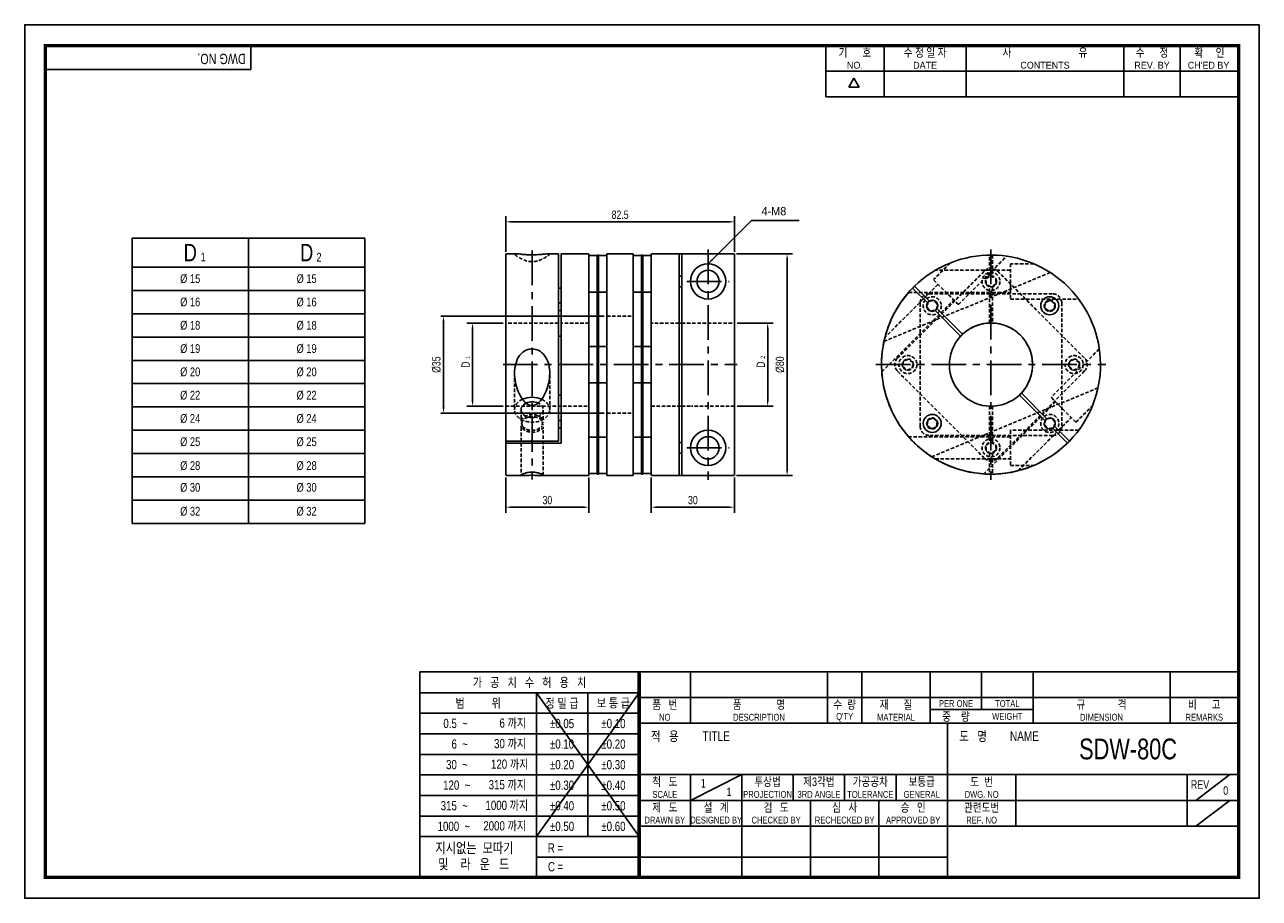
# Model space of a CAD drawing. Header units: millimetres. Extents: x 0 to 446, y 0 to 315.
import ezdxf
from ezdxf.enums import TextEntityAlignment as Align

# ---------------------------------------------------------------- set-up
doc = ezdxf.new("R2010")
doc.units = ezdxf.units.MM
doc.header["$LTSCALE"] = 10
for name, pattern in [('CENTER', [2, 1.25, -0.25, 0.25, -0.25]), ('CENTER2', [1.125, 0.75, -0.125, 0.125, -0.125]), ('DASHED', [0.75, 0.5, -0.25]), ('HIDDEN', [0.375, 0.25, -0.125]), ('HIDDEN2', [0.1875, 0.125, -0.0625]), ('PHANTOM2', [1.25, 0.625, -0.125, 0.125, -0.125, 0.125, -0.125])]:
    doc.linetypes.add(name, pattern=pattern)
doc.layers.get('0').update_dxf_attribs({"linetype": 'CONTINUOUS'})
doc.layers.get('Defpoints').update_dxf_attribs({"linetype": 'CONTINUOUS'})
for name, color, linetype in [('BM', 2, 'CONTINUOUS'), ('C', 1, 'CENTER2'), ('CL', 1, 'CENTER'), ('CT', 1, 'CENTER'), ('D', 7, 'CONTINUOUS'), ('DIM', 7, 'CONTINUOUS'), ('H', 3, 'HIDDEN'), ('HD', 4, 'DASHED'), ('P', 4, 'PHANTOM2')]:
    doc.layers.add(name, color=color, linetype=linetype)
doc.styles.get("Standard").update_dxf_attribs({"font": 'Gulim.ttf', "width": 0.8, "height": 3})
doc.dimstyles.new('LIM', dxfattribs={"dimtxt": 2, "dimasz": 2, "dimexe": 2, "dimexo": 1, "dimgap": 1, "dimtad": 1, "dimdec": 3, "dimzin": 9, "dimdsep": 46, "dimtxsty": 'Standard', "dimcen": 3, "dimclrd": 1, "dimclre": 1, "dimadec": 0, "dimazin": 0, "dimtfac": 1, "dimtdec": 3, "dimtmove": 0, "dimatfit": 3, "dimfxl": 0, "dimtolj": 1, "dimtzin": 0, "dimarcsym": 0})
doc.dimstyles.get("Standard").update_dxf_attribs({"dimtxt": 0.18, "dimasz": 0.18, "dimexe": 0.18, "dimexo": 0.0625, "dimgap": 0.09, "dimtad": 0, "dimtih": 1, "dimtoh": 1, "dimdec": 4, "dimzin": 0, "dimdsep": 46, "dimtxsty": 'Standard', "dimcen": 0.09, "dimadec": 0, "dimazin": 0, "dimtfac": 1, "dimtdec": 4, "dimtofl": 0, "dimtmove": 0, "dimatfit": 3, "dimfxl": 0, "dimtolj": 1, "dimtzin": 0, "dimarcsym": 0})

# ---------------------------------------------------------------- blocks, each defined once
blk = doc.blocks.new('*D7')
at = {"layer": 'Defpoints', "color": 0}
for p in [(256.1, 243.93), (173.6, 232.13), (256.1, 232.13)]:
    blk.add_point(p, dxfattribs=at)
at = {"layer": 'DIM', "color": 1, "lineweight": -2}
for p, q in [((173.6, 233.13), (173.6, 245.93)), ((256.1, 233.13), (256.1, 245.93)), ((175.6, 243.93), (254.1, 243.93))]:
    blk.add_line(p, q, dxfattribs=at)
at = {"layer": 'DIM', "color": 1}
for points in [[(175.6, 244.26), (175.6, 243.6), (173.6, 243.93)], [(254.1, 244.26), (254.1, 243.6), (256.1, 243.93)]]:
    blk.add_solid(points, dxfattribs=at)
at = {"layer": 'DIM', "color": 0, "insert": (214.85, 246.47), "char_height": 3, "attachment_point": 5}
blk.add_mtext('\\A1;82.5', dxfattribs=at)
blk = doc.blocks.new('*D8')
at = {"layer": 'Defpoints', "color": 0}
for p in [(173.6, 152.73), (203.6, 152.73), (203.6, 141.02)]:
    blk.add_point(p, dxfattribs=at)
at = {"layer": 'DIM', "color": 1, "lineweight": -2}
for p, q in [((173.6, 151.73), (173.6, 139.02)), ((203.6, 151.73), (203.6, 139.02)), ((175.6, 141.02), (201.6, 141.02))]:
    blk.add_line(p, q, dxfattribs=at)
at = {"layer": 'DIM', "color": 1}
for points in [[(175.6, 141.35), (175.6, 140.69), (173.6, 141.02)], [(201.6, 141.35), (201.6, 140.69), (203.6, 141.02)]]:
    blk.add_solid(points, dxfattribs=at)
at = {"layer": 'DIM', "color": 0, "insert": (188.6, 143.56), "char_height": 3, "attachment_point": 5}
blk.add_mtext('\\A1;30', dxfattribs=at)
blk = doc.blocks.new('*D9')
at = {"layer": 'Defpoints', "color": 0}
for p in [(173.6, 207.43), (161.6, 177.43), (173.6, 177.43)]:
    blk.add_point(p, dxfattribs=at)
at = {"layer": 'DIM', "color": 1, "lineweight": -2}
for p, q in [((172.6, 207.43), (159.6, 207.43)), ((161.6, 205.43), (161.6, 179.43)), ((172.6, 177.43), (159.6, 177.43))]:
    blk.add_line(p, q, dxfattribs=at)
at = {"layer": 'DIM', "color": 1}
for points in [[(161.27, 205.43), (161.94, 205.43), (161.6, 207.43)], [(161.27, 179.43), (161.94, 179.43), (161.6, 177.43)]]:
    blk.add_solid(points, dxfattribs=at)
at = {"layer": 'DIM', "color": 0, "insert": (159.1, 192.43), "char_height": 3, "attachment_point": 5, "rotation": 90}
blk.add_mtext('\\A1;D', dxfattribs=at)
blk = doc.blocks.new('*D10')
at = {"layer": 'Defpoints', "color": 0}
for p in [(255.8, 232.43), (255.8, 152.44), (275.1, 152.44)]:
    blk.add_point(p, dxfattribs=at)
at = {"layer": 'DIM', "color": 1, "lineweight": -2}
for p, q in [((256.8, 232.43), (277.1, 232.43)), ((275.1, 230.43), (275.1, 154.44)), ((256.8, 152.44), (277.1, 152.44))]:
    blk.add_line(p, q, dxfattribs=at)
at = {"layer": 'DIM', "color": 1}
for points in [[(274.77, 230.43), (275.44, 230.43), (275.1, 232.43)], [(274.77, 154.44), (275.44, 154.44), (275.1, 152.44)]]:
    blk.add_solid(points, dxfattribs=at)
at = {"layer": 'DIM', "color": 0, "insert": (272.56, 192.43), "char_height": 3, "attachment_point": 5, "rotation": 90}
blk.add_mtext('\\A1;%%C80', dxfattribs=at)
blk = doc.blocks.new('*D11')
at = {"layer": 'Defpoints', "color": 0}
for p in [(256.1, 207.42), (256.1, 177.44), (268.1, 177.44)]:
    blk.add_point(p, dxfattribs=at)
at = {"layer": 'DIM', "color": 1, "lineweight": -2}
for p, q in [((257.1, 207.42), (270.1, 207.42)), ((268.1, 205.42), (268.1, 179.44)), ((257.1, 177.44), (270.1, 177.44))]:
    blk.add_line(p, q, dxfattribs=at)
at = {"layer": 'DIM', "color": 1}
for points in [[(267.77, 205.42), (268.44, 205.42), (268.1, 207.42)], [(267.77, 179.44), (268.44, 179.44), (268.1, 177.44)]]:
    blk.add_solid(points, dxfattribs=at)
at = {"layer": 'DIM', "color": 0, "insert": (265.6, 192.43), "char_height": 3, "attachment_point": 5, "rotation": 90}
blk.add_mtext('\\A1;D', dxfattribs=at)
blk = doc.blocks.new('*D12')
at = {"layer": 'Defpoints', "color": 0}
for p in [(226.1, 152.73), (256.1, 152.74), (256.1, 141.02)]:
    blk.add_point(p, dxfattribs=at)
at = {"layer": 'DIM', "color": 1, "lineweight": -2}
for p, q in [((226.1, 151.73), (226.1, 139.02)), ((256.1, 151.74), (256.1, 139.02)), ((228.1, 141.02), (254.1, 141.02))]:
    blk.add_line(p, q, dxfattribs=at)
at = {"layer": 'DIM', "color": 1}
for points in [[(228.1, 141.35), (228.1, 140.69), (226.1, 141.02)], [(254.1, 141.35), (254.1, 140.69), (256.1, 141.02)]]:
    blk.add_solid(points, dxfattribs=at)
at = {"layer": 'DIM', "color": 0, "insert": (241.1, 143.56), "char_height": 3, "attachment_point": 5}
blk.add_mtext('\\A1;30', dxfattribs=at)
blk = doc.blocks.new('*D18')
at = {"layer": 'Defpoints', "color": 0}
for p in [(210.1, 209.93), (151.13, 174.93), (210.1, 174.93)]:
    blk.add_point(p, dxfattribs=at)
at = {"layer": 'DIM', "color": 1, "lineweight": -2}
for p, q in [((209.1, 209.93), (150.13, 209.93)), ((151.13, 207.63), (151.13, 177.23)), ((209.1, 174.93), (150.13, 174.93))]:
    blk.add_line(p, q, dxfattribs=at)
at = {"layer": 'DIM', "color": 1}
for points in [[(150.74, 207.63), (151.51, 207.63), (151.13, 209.93)], [(150.74, 177.23), (151.51, 177.23), (151.13, 174.93)]]:
    blk.add_solid(points, dxfattribs=at)
at = {"layer": 'DIM', "insert": (148.59, 192.43), "char_height": 3, "attachment_point": 5, "rotation": 90}
blk.add_mtext('\\A1;%%c35', dxfattribs=at)

msp = doc.modelspace()

# ---------------------------------------------------------------- linework, layer by layer
for p, q in [((81.65557, 298.84852), (81.65557, 307.5)), ((289.07089, 288.96111), (289.07089, 307.5)), ((310.08163, 288.96111), (310.08163, 307.5)), ((339.74386, 288.96111), (339.74386, 307.5)), ((396.59647, 288.96111), (396.59647, 307.5)), ((416.98925, 288.96111), (416.98925, 307.5)), ((81.65557, 298.84852), (7.5, 298.84852)), ((289.07089, 298.23055), (437.38204, 298.23055)), ((297.3847, 292.46472), (299.23859, 295.67575)), ((301.09248, 292.46472), (299.23859, 295.67575)), ((301.09248, 292.46472), (297.3847, 292.46472)), ((289.07089, 288.96111), (437.38204, 288.96111)), ((38.7341, 238.06855), (122.7341, 238.06855)), ((38.7341, 238.06855), (38.7341, 135.16855)), ((122.7341, 238.06855), (122.7341, 135.16855)), ((38.7341, 135.16855), (122.7341, 135.16855)), ((142.61363, 81.65557), (142.61363, 7.5)), ((221.71291, 81.65557), (142.61363, 81.65557)), ((438, 81.65557), (221.71291, 81.65557)), ((221.71291, 81.65557), (221.71291, 7.5)), ((240.2518, 81.65557), (240.2518, 63.11668)), ((289.68885, 81.65557), (289.68885, 63.11668)), ((302.04811, 81.65557), (302.04811, 63.11668)), ((326.76664, 81.65557), (326.76664, 63.11668)), ((345.30553, 81.65557), (345.30553, 68.06039)), ((363.84443, 81.65557), (363.84443, 63.11668)), ((413.28148, 81.65557), (413.28148, 63.11668)), ((221.71291, 74.14422), (142.61363, 74.14422)), ((221.71291, 74.14422), (184.63512, 22.23532)), ((184.63512, 74.14422), (221.71291, 22.23532)), ((184.63512, 74.14422), (184.63512, 7.5)), ((203.17401, 74.14422), (203.17401, 22.23532)), ((221.71291, 72.38613), (438, 72.38613)), ((326.76664, 68.06039), (363.84443, 68.06039)), ((221.71291, 66.72866), (142.61363, 66.72866)), ((221.71291, 63.11668), (438, 63.11668)), ((332.94627, 7.5), (332.94627, 63.11668)), ((221.71291, 59.3131), (142.61363, 59.3131)), ((221.71291, 51.89755), (142.61363, 51.89755)), ((221.71291, 44.57779), (438, 44.57779)), ((240.2518, 35.30834), (258.79069, 44.57779)), ((240.2518, 44.57779), (240.2518, 26.03889)), ((258.79069, 44.57779), (258.79069, 7.5)), ((277.32959, 44.57779), (277.32959, 35.30834)), ((295.86848, 44.57779), (295.86848, 35.30834)), ((314.40738, 44.57779), (314.40738, 35.30834)), ((357.66479, 44.57779), (357.66479, 26.03889)), ((419.46111, 44.57779), (419.46111, 26.03889)), ((422.55092, 35.30834), (434.91018, 44.57779)), ((221.71291, 44.48199), (142.61363, 44.48199)), ((221.71291, 37.06643), (142.61363, 37.06643)), ((221.71291, 35.30834), (332.94627, 35.30834)), ((283.50922, 35.30834), (283.50922, 7.5)), ((308.22774, 35.30834), (308.22774, 7.5)), ((332.94627, 35.30834), (438, 35.30834)), ((422.55092, 26.03889), (434.91018, 35.30834)), ((221.71291, 29.65088), (142.61363, 29.65088)), ((221.71291, 26.03889), (438, 26.03889)), ((221.71291, 22.23532), (142.61363, 22.23532)), ((221.71291, 14.81976), (184.63512, 14.81976)), ((221.71291, 14.81976), (332.94627, 14.81976))]:
    msp.add_line(p, q)
at = {"color": 4}
for p, q in [((80.7341, 238.06855), (80.7341, 135.16855)), ((38.7341, 227.56855), (122.7341, 227.56855))]:
    msp.add_line(p, q, dxfattribs=at)
at = {"color": 1}
for p, q in [((38.7341, 219.16855), (122.7341, 219.16855)), ((38.7341, 210.76855), (122.7341, 210.76855)), ((38.7341, 202.36855), (122.7341, 202.36855)), ((38.7341, 193.96855), (122.7341, 193.96855)), ((38.7341, 185.56855), (122.7341, 185.56855)), ((38.7341, 177.16855), (122.7341, 177.16855)), ((38.7341, 168.76855), (122.7341, 168.76855)), ((38.7341, 160.36855), (122.7341, 160.36855)), ((38.7341, 151.96855), (122.7341, 151.96855)), ((38.7341, 143.56855), (122.7341, 143.56855))]:
    msp.add_line(p, q, dxfattribs=at)
msp.add_lwpolyline([(445.5, 315), (0, 315), (0, 0), (445.5, 0)], close=True)
msp.add_lwpolyline([(438, 307.5, 1.2, 1.2, 0), (7.5, 307.5, 1.2, 1.2, 0), (7.5, 7.5, 1.2, 1.2, 0), (438, 7.5, 1.2, 1.2, 0)], format="xyseb", close=True)
at = {"const_width": 1.23593}
msp.add_lwpolyline([(221.71291, 7.5), (221.71291, 81.65557)], dxfattribs=at)
at = {"layer": 'BM', "linetype": 'Continuous'}
for p, q in [((177.11521, 232.43307), (173.90173, 232.43307)), ((192.60173, 232.43307), (189.09251, 232.43307)), ((192.60173, 164.85814), (192.60173, 232.43307)), ((193.60173, 164.15103), (193.60173, 232.43307)), ((203.30173, 232.43307), (193.60173, 232.43307)), ((236.10173, 232.43307), (226.40173, 232.43307)), ((236.10173, 232.4299), (236.10173, 152.43623)), ((236.10173, 232.4299), (237.10173, 232.4299)), ((237.10173, 232.4299), (237.10173, 152.43623)), ((237.10173, 232.4299), (255.80173, 232.4299)), ((173.60173, 165.07029), (173.60173, 231.63307)), ((203.60173, 231.63307), (203.60173, 153.23307)), ((226.10173, 153.23307), (226.10173, 231.63307)), ((256.10173, 231.62988), (256.10173, 153.23626)), ((237.10173, 224.36956), (236.10173, 224.36956)), ((192.60173, 220.00799), (193.60173, 220.00799)), ((236.10173, 220.49658), (237.10173, 220.49658)), ((320.39529, 220.00799), (320.60744, 219.79585)), ((320.60744, 219.79585), (325.74126, 214.66202)), ((321.31454, 220.50295), (321.10239, 220.7151)), ((326.44836, 215.36913), (321.31454, 220.50295)), ((192.60173, 214.66202), (193.60173, 214.66202)), ((324.99186, 216.82564), (324.28475, 216.11853)), ((368.04276, 212.8809), (368.30382, 214.86379)), ((368.30382, 214.86379), (370.15158, 215.62916)), ((370.15158, 215.62916), (371.73828, 214.41164)), ((371.73828, 214.41164), (371.47723, 212.42875)), ((193.60173, 211.92341), (192.60173, 211.92341)), ((328.47987, 211.92341), (337.72306, 202.68022)), ((338.43017, 203.38733), (329.18698, 212.63052)), ((329.39118, 211.0121), (330.09829, 211.7192)), ((369.62947, 211.66338), (368.04276, 212.8809)), ((371.47723, 212.42875), (369.62947, 211.66338)), ((236.10173, 207.42473), (237.10173, 207.42473)), ((193.60173, 202.68022), (192.60173, 202.68022)), ((193.60173, 181.47881), (192.60173, 181.47881)), ((358.92447, 181.47881), (368.16766, 172.23562)), ((368.87477, 172.94272), (359.63158, 182.18591)), ((236.10173, 177.4414), (237.10173, 177.4414)), ((193.60173, 172.23562), (192.60173, 172.23562)), ((192.60173, 169.49701), (193.60173, 169.49701)), ((325.61636, 170.4545), (325.87741, 172.43739)), ((327.20306, 169.23698), (325.61636, 170.4545)), ((325.87741, 172.43739), (327.72517, 173.20275)), ((329.05082, 170.00234), (327.20306, 169.23698)), ((327.72517, 173.20275), (329.31188, 171.98523)), ((329.31188, 171.98523), (329.05082, 170.00234)), ((370.90628, 169.49701), (376.0401, 164.36318)), ((376.7472, 165.07029), (371.61338, 170.20411)), ((173.60173, 165.07029), (173.60173, 164.36318)), ((192.60173, 164.85814), (173.90173, 164.85814)), ((376.95935, 164.85814), (376.7472, 165.07029)), ((173.60173, 164.36318), (173.60173, 153.23307)), ((193.60173, 164.15103), (173.90173, 164.15103)), ((236.10173, 164.36956), (237.10173, 164.36956)), ((237.10173, 160.49658), (236.10173, 160.49658)), ((376.0401, 164.36318), (376.25225, 164.15103)), ((173.90173, 152.43307), (179.69391, 152.43307)), ((186.50223, 152.43307), (203.30173, 152.43307)), ((226.40173, 152.43307), (236.10173, 152.43307)), ((237.10173, 152.43623), (236.10173, 152.43623)), ((237.10173, 152.43307), (248.10173, 152.43307)), ((248.10077, 152.43623), (255.80173, 152.43623))]:
    msp.add_line(p, q, dxfattribs=at)
for centre, radius in [((246.60173, 222.43307), 6.35), ((246.60173, 222.43307), 4), ((327.46412, 213.64627), 2), ((369.89052, 213.64627), 3.25), ((327.46412, 171.21986), 3.25), ((246.60173, 162.43307), 6.35), ((246.60173, 162.43307), 4)]:
    msp.add_circle(centre, radius, dxfattribs=at)
at = {"layer": 'BM', "linetype": 'HIDDEN2'}
msp.add_circle((369.89052, 213.64627), 2, dxfattribs=at)
at = {"layer": 'BM', "linetype": 'Continuous'}
for centre, radius, start, end in [((173.90173, 232.13307), 0.3, 90, 180), ((203.30173, 232.13307), 0.3, 0, 90), ((226.40173, 232.13307), 0.3, 90, 180), ((255.80172, 232.12989), 0.30001, 359.9976737, 89.9977006), ((348.67732, 192.43307), 39.5, 315.7252824, 134.2747176), ((348.67732, 192.43307), 39.5, 135.7252824, 314.2747176), ((348.67732, 192.43307), 39.5, 135.7252824, 167.7762509), ((348.67732, 192.43307), 39.5, 134.2747176, 135.7252824), ((327.46412, 213.64627), 2, 149.4775122, 300.5224878), ((327.46412, 213.64627), 2, 329.4775122, 120.5224878), ((348.67732, 192.43307), 15, 316.9102132, 133.0897868), ((348.67732, 192.43307), 15, 136.9102132, 313.0897868), ((348.67732, 192.43307), 15, 133.0897868, 136.9102132), ((348.67732, 192.43307), 15, 313.0897868, 316.9102132), ((369.89052, 171.21986), 2, 149.4775122, 300.5224878), ((369.89052, 171.21986), 2, 120.5224878, 149.4775122), ((369.89052, 171.21986), 2, 329.4775122, 120.5224878), ((369.89052, 171.21986), 2, 300.5224878, 329.4775122), ((348.67732, 192.43307), 39.5, 314.2747176, 315.7252824), ((348.67732, 192.43307), 39.5, 237.2237491, 314.2747176), ((226.40173, 152.73307), 0.3, 180, 270), ((255.80172, 152.73625), 0.30001, 270.0023018, 0.002324)]:
    msp.add_arc(centre, radius, start, end, dxfattribs=at)
at = {"layer": 'BM', "linetype": 'HIDDEN2'}
for centre, radius, start, end in [((246.60173, 222.43307), 4, 151.0449756, 164.2435741), ((246.60173, 222.43307), 4, 179.9999423, 188.0314708), ((246.60173, 222.43307), 4, 202.8400766, 208.9550244), ((327.46412, 213.64627), 2, 120.5224878, 140.2694272), ((348.67732, 192.43307), 15, 0, 136.9102132), ((348.67732, 192.43307), 39.5, 167.7762509, 237.2237491), ((348.67732, 192.43307), 15, 313.0897868, 0)]:
    msp.add_arc(centre, radius, start, end, dxfattribs=at)
at = {"layer": 'BM', "linetype": 'Continuous'}
for major_axis, start_param, end_param in [((6.35, 0), 0.998048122, 2.142127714), ((-4, 0), 4.142543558, 5.278761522)]:
    msp.add_ellipse((183.10173, 176.16961), major_axis=major_axis, ratio=0.707106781, start_param=start_param, end_param=end_param, dxfattribs=at)
at = {"layer": 'BM', "color": 4, "linetype": 'HIDDEN2'}
msp.add_open_spline([(176.75173, 232.30146), (176.75173, 232.38132), (176.85538, 232.419), (177.09923, 232.41892)], degree=3, dxfattribs=at)
at = {"layer": 'BM', "linetype": 'Continuous'}
for points, knots in [([(177.0994, 232.43307), (177.28704, 232.433), (177.50969, 232.41503), (178.09447, 232.35682), (178.46488, 232.31407), (179.3652, 232.2186), (179.89131, 232.16706), (180.93219, 232.09103), (181.42493, 232.06344), (182.46284, 232.0309), (183.00395, 232.02504), (184.31623, 232.03939), (185.07063, 232.07652), (186.28674, 232.16572), (186.77757, 232.2127), (187.62142, 232.30113), (187.97531, 232.34154), (188.62227, 232.40946), (188.88752, 232.43307), (189.10489, 232.4328)], [0.0581729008, 0.0581729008, 0.0581729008, 0.0581729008, 0.0951219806, 0.0951219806, 0.1339754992, 0.1339754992, 0.1728290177, 0.1728290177, 0.2032175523, 0.2032175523, 0.2336060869, 0.2336060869, 0.2780915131, 0.2780915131, 0.3138313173, 0.3138313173, 0.3495711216, 0.3495711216, 0.3922493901, 0.3922493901, 0.3922493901, 0.3922493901]), ([(176.75173, 189.38921), (176.75173, 188.2805), (176.87173, 187.19716), (177.29632, 185.07135), (177.60574, 184.01941), (178.39339, 182.02739), (178.86686, 181.0799), (179.76828, 179.76061), (180.1052, 179.33456), (180.86272, 178.57354), (181.29244, 178.22735), (182.27657, 177.74113), (182.84217, 177.61449), (183.95477, 177.73774), (184.47215, 177.97231), (185.8191, 178.89676), (186.48702, 179.76913), (187.60725, 181.59404), (188.05154, 182.56578), (188.77769, 184.60276), (189.0531, 185.66483), (189.58202, 188.88608), (189.56845, 191.17369), (188.50534, 194.3389), (187.97054, 195.33612), (186.48795, 196.97443), (185.53515, 197.60791), (183.37626, 198.19253), (182.21422, 198.12088), (180.14476, 197.30177), (179.25026, 196.56561), (177.91296, 194.79492), (177.45409, 193.7636), (176.8747, 191.6171), (176.75173, 190.49791), (176.75173, 189.38921)], [0, 0, 0, 0, 0.0625, 0.0625, 0.125, 0.125, 0.1875, 0.1875, 0.21875, 0.21875, 0.25, 0.25, 0.28125, 0.28125, 0.3125, 0.3125, 0.375, 0.375, 0.4375, 0.4375, 0.5, 0.5, 0.625, 0.625, 0.6875, 0.6875, 0.75, 0.75, 0.8125, 0.8125, 0.875, 0.875, 0.9375, 0.9375, 1, 1, 1, 1]), ([(173.90173, 164.85814), (173.82249, 164.85814), (173.74501, 164.88112), (173.63433, 164.95934), (173.60173, 165.01426), (173.60173, 165.07029)], [0, 0, 0, 0, 0.5, 0.5, 1, 1, 1, 1]), ([(173.60173, 164.36318), (173.60173, 164.30716), (173.63421, 164.25237), (173.74482, 164.17409), (173.82249, 164.15103), (173.90173, 164.15103)], [0, 0, 0, 0, 0.5, 0.5, 1, 1, 1, 1]), ([(179.10173, 152.55052), (179.10173, 152.49784), (179.17367, 152.46385), (179.49692, 152.42943), (179.75232, 152.42983), (180.49256, 152.45414), (180.98746, 152.47823), (182.18368, 152.51555), (182.88749, 152.52609), (184.24373, 152.5122), (184.87008, 152.48958), (185.87256, 152.44935), (186.24826, 152.43336), (186.78577, 152.43278), (186.9518, 152.44791), (187.1187, 152.51429), (187.12173, 152.56478), (186.928, 152.76919), (186.54753, 152.97698), (185.5249, 153.32522), (185.10497, 153.44856), (184.2822, 153.59398), (183.97609, 153.63442), (183.31303, 153.67834), (182.96103, 153.67989), (181.96478, 153.62239), (181.40185, 153.51026), (180.52592, 153.28283), (180.18508, 153.16162), (179.37885, 152.83389), (179.10173, 152.65589), (179.10173, 152.55052)], [0, 0, 0, 0, 0.0625, 0.0625, 0.125, 0.125, 0.1875, 0.1875, 0.25, 0.25, 0.3125, 0.3125, 0.375, 0.375, 0.4375, 0.4375, 0.5, 0.5, 0.625, 0.625, 0.6875, 0.6875, 0.71875, 0.71875, 0.75, 0.75, 0.8125, 0.8125, 0.875, 0.875, 1, 1, 1, 1])]:
    msp.add_open_spline(points, degree=3, knots=knots, dxfattribs=at)
at = {"layer": 'C'}
msp.add_line((221.71291, 74.14422), (221.71291, 74.09419), dxfattribs=at)
at = {"layer": 'CL'}
msp.add_line((172.60173, 192.43307), (257.10173, 192.43307), dxfattribs=at)
at = {"layer": 'CT'}
for p, q in [((183.10336, 233.52868), (183.10775, 151.02123)), ((246.60173, 233.9299), (246.60173, 150.93307)), ((348.67732, 233.93307), (348.67732, 150.93307)), ((307.17732, 192.43307), (390.17732, 192.43307))]:
    msp.add_line(p, q, dxfattribs=at)
at = {"layer": 'DIM', "color": 2}
for p, q in [((173.60173, 232.13307), (173.60173, 231.63307)), ((203.60173, 231.63307), (203.60173, 232.13307)), ((203.60173, 231.73307), (206.60173, 231.73307)), ((206.60173, 231.93307), (206.60173, 152.93307)), ((207.10173, 231.93307), (206.60173, 231.93307)), ((207.10173, 152.93307), (207.10173, 231.93307)), ((210.10173, 231.73307), (207.10173, 231.73307)), ((210.10173, 152.43307), (210.10173, 232.43307)), ((210.10173, 232.43307), (219.60173, 232.43307)), ((219.60173, 232.43307), (219.60173, 152.43307)), ((219.60173, 231.73307), (222.60173, 231.73307)), ((222.60173, 152.93307), (222.60173, 231.93307)), ((222.60173, 231.93307), (223.10173, 231.93307)), ((223.10173, 231.93307), (223.10173, 152.93307)), ((223.10173, 231.73307), (226.10173, 231.73307)), ((226.10173, 232.13307), (226.10173, 231.63307)), ((256.10173, 232.12988), (256.10173, 231.62988)), ((206.60173, 218.5664), (203.60173, 218.5664)), ((207.10173, 218.5664), (210.10173, 218.5664)), ((222.60173, 218.5664), (219.60173, 218.5664)), ((226.10173, 218.5664), (223.10173, 218.5664)), ((206.60173, 199.0164), (203.60173, 199.0164)), ((207.10173, 199.0164), (210.10173, 199.0164)), ((222.60173, 199.0164), (219.60173, 199.0164)), ((226.10173, 199.0164), (223.10173, 199.0164)), ((203.60173, 185.84973), (206.60173, 185.84973)), ((210.10173, 185.84973), (207.10173, 185.84973)), ((219.60173, 185.84973), (222.60173, 185.84973)), ((223.10173, 185.84973), (226.10173, 185.84973)), ((206.60173, 166.29973), (203.60173, 166.29973)), ((207.10173, 166.29973), (210.10173, 166.29973)), ((222.60173, 166.29973), (219.60173, 166.29973)), ((226.10173, 166.29973), (223.10173, 166.29973)), ((173.60173, 153.23307), (173.60173, 152.73307)), ((203.60173, 153.23307), (203.60173, 152.73307)), ((203.60173, 153.13307), (206.60173, 153.13307)), ((206.60173, 152.93307), (207.10173, 152.93307)), ((210.10173, 153.13307), (207.10173, 153.13307)), ((219.60173, 152.43307), (210.10173, 152.43307)), ((219.60173, 153.13307), (222.60173, 153.13307)), ((223.10173, 152.93307), (222.60173, 152.93307)), ((223.10173, 153.13307), (226.10173, 153.13307)), ((226.10173, 153.23307), (226.10173, 152.73307)), ((256.10173, 152.73626), (256.10173, 153.23626))]:
    msp.add_line(p, q, dxfattribs=at)
at = {"layer": 'DIM', "color": 1, "linetype": 'CENTER'}
for p, q in [((238.98173, 222.43307), (254.22173, 222.43307)), ((238.98173, 162.43307), (254.22173, 162.43307))]:
    msp.add_line(p, q, dxfattribs=at)
at = {"layer": 'DIM', "color": 4, "linetype": 'HIDDEN2'}
for p, q in [((210.10173, 209.93307), (219.60173, 209.93307)), ((210.10173, 174.93307), (219.60173, 174.93307))]:
    msp.add_line(p, q, dxfattribs=at)
at = {"layer": 'DIM'}
for p, q in [((173.90173, 152.43307), (173.90173, 152.43307)), ((203.30173, 152.43307), (203.30173, 152.43307))]:
    msp.add_line(p, q, dxfattribs=at)
at = {"layer": 'DIM', "color": 2}
for centre, start, end in [((173.90173, 152.73307), 180, 270), ((203.30173, 152.73307), 270, 0)]:
    msp.add_arc(centre, 0.3, start, end, dxfattribs=at)
at = {"layer": 'H'}
msp.add_line((221.71291, 73.96913), (221.71291, 73.9066), dxfattribs=at)
at = {"layer": 'HD', "linetype": 'HIDDEN2'}
for p, q in [((348.17732, 224.36956), (348.17732, 231.9299)), ((349.17732, 231.9299), (349.17732, 224.36956)), ((333.90431, 229.06673), (327.92374, 223.08615)), ((336.90399, 214.10589), (354.32139, 231.52329)), ((364.145, 228.78307), (355.67732, 228.78307)), ((355.67732, 228.78307), (355.67732, 216.08307)), ((370.06103, 225.64432), (310.07285, 200.7964)), ((314.87922, 194.73117), (346.37922, 226.23117)), ((336.90399, 214.10589), (327.92374, 223.08615)), ((348.17732, 226.43307), (328.56283, 226.43307)), ((346.94527, 223.43307), (348.67732, 224.43307)), ((346.94527, 221.43307), (346.94527, 223.43307)), ((348.67732, 224.43307), (350.40937, 223.43307)), ((355.67732, 226.43307), (349.17732, 226.43307)), ((350.40937, 223.43307), (350.40937, 221.43307)), ((350.97542, 226.23117), (382.47542, 194.73117)), ((318.94949, 218.43307), (348.17732, 218.43307)), ((329.58544, 221.42445), (324.98924, 216.82825)), ((348.67732, 220.43307), (346.94527, 221.43307)), ((348.17732, 207.42473), (348.17732, 220.49658)), ((350.40937, 221.43307), (348.67732, 220.43307)), ((349.17732, 220.49658), (349.17732, 207.42473)), ((349.17732, 218.43307), (355.67732, 218.43307)), ((324.28214, 216.12115), (310.40739, 202.2464)), ((323.15346, 170.1592), (323.15346, 214.70693)), ((326.0499, 215.06049), (325.53226, 213.12863)), ((327.98175, 215.57812), (326.0499, 215.06049)), ((326.40346, 217.95693), (370.95118, 217.95693)), ((329.39597, 214.16391), (327.98175, 215.57812)), ((328.87833, 212.23206), (329.39597, 214.16391)), ((330.6461, 211.1714), (335.24229, 215.76759)), ((355.67732, 216.08307), (380.30346, 216.08307)), ((374.20118, 214.70693), (374.20118, 170.1592)), ((309.27147, 189.79677), (329.93899, 210.46429)), ((325.53226, 213.12863), (326.94648, 211.71442)), ((326.94648, 211.71442), (328.87833, 212.23206)), ((192.60173, 207.43307), (173.60173, 207.43307)), ((203.60173, 207.43307), (193.60173, 207.43307)), ((236.10173, 207.43307), (226.10173, 207.43307)), ((237.10173, 207.42473), (256.10173, 207.42473)), ((387.76345, 198.07305), (370.35014, 180.65974)), ((317.09061, 193.65059), (316.82956, 191.6677)), ((316.82956, 191.6677), (318.41627, 190.45018)), ((318.93837, 194.41596), (317.09061, 193.65059)), ((320.52508, 193.19844), (318.93837, 194.41596)), ((320.26403, 191.21555), (320.52508, 193.19844)), ((377.09061, 193.65059), (376.82956, 191.6677)), ((376.82956, 191.6677), (378.41627, 190.45018)), ((378.93837, 194.41596), (377.09061, 193.65059)), ((380.52508, 193.19844), (378.93837, 194.41596)), ((380.26403, 191.21555), (380.52508, 193.19844)), ((176.75173, 189.38921), (176.75173, 176.16961)), ((189.45173, 176.16961), (189.45173, 189.38786)), ((346.37922, 158.63497), (314.87922, 190.13497)), ((318.41627, 190.45018), (320.26403, 191.21555)), ((382.47542, 190.13497), (350.97542, 158.63497)), ((378.41627, 190.45018), (380.26403, 191.21555)), ((327.29361, 159.22182), (387.28178, 184.06974)), ((372.01184, 178.99804), (367.41565, 174.40185)), ((379.3304, 171.67948), (370.35014, 180.65974)), ((173.60173, 177.43307), (203.60173, 177.43307)), ((179.10173, 176.16961), (179.10173, 172.63065)), ((187.10173, 172.63065), (187.10173, 176.16961)), ((226.10173, 177.43307), (236.10173, 177.43307)), ((237.10173, 177.43307), (240.65869, 177.43307)), ((256.10173, 177.4414), (240.65616, 177.4414)), ((348.17732, 177.4414), (348.17732, 164.36956)), ((349.17732, 177.4414), (349.17732, 165.65835)), ((379.3304, 171.67948), (385.31795, 177.66704)), ((179.10173, 169.80565), (179.10173, 152.55052)), ((187.10173, 152.55699), (187.10173, 169.80565)), ((366.70854, 173.69474), (346.04135, 153.02754)), ((368.47631, 172.63408), (367.95867, 170.70223)), ((367.95867, 170.70223), (369.37288, 169.28801)), ((370.40816, 173.15172), (368.47631, 172.63408)), ((369.37288, 169.28801), (371.30474, 169.80565)), ((371.82237, 171.7375), (370.40816, 173.15172)), ((371.30474, 169.80565), (371.82237, 171.7375)), ((373.0725, 168.74499), (377.6687, 173.34119)), ((348.17732, 166.43307), (318.94903, 166.43307)), ((370.95118, 166.9092), (326.40346, 166.9092)), ((348.17732, 165.65835), (349.17732, 165.65835)), ((355.67732, 166.43307), (349.17732, 166.43307)), ((349.17732, 165.65835), (349.17732, 164.36956)), ((355.67732, 168.78307), (355.67732, 156.08307)), ((380.30924, 168.78307), (355.67732, 168.78307)), ((358.49586, 154.16834), (372.3654, 168.03788)), ((346.94527, 163.43307), (348.67732, 164.43307)), ((346.94527, 161.43307), (346.94527, 163.43307)), ((348.67732, 160.43307), (346.94527, 161.43307)), ((348.17732, 160.49658), (348.17732, 152.93623)), ((348.67732, 164.43307), (350.40937, 163.43307)), ((350.40937, 161.43307), (348.67732, 160.43307)), ((349.17732, 160.49658), (349.17732, 158.43677)), ((350.40937, 163.43307), (350.40937, 161.43307)), ((328.55547, 158.43307), (348.17732, 158.43307)), ((349.17732, 158.43677), (348.17732, 158.43677)), ((349.17732, 158.43677), (349.17732, 152.93623)), ((349.17732, 158.43307), (355.67732, 158.43307)), ((355.67732, 156.08307), (364.13514, 156.08307))]:
    msp.add_line(p, q, dxfattribs=at)
for centre, radius in [((348.67732, 222.43307), 3.25), ((348.67732, 222.43307), 2), ((327.46412, 213.64627), 3.25), ((369.89052, 213.64627), 2), ((318.67732, 192.43307), 3.25), ((318.67732, 192.43307), 2), ((378.67732, 192.43307), 3.25), ((378.67732, 192.43307), 2), ((369.89052, 171.21986), 3.25), ((327.46412, 171.21986), 2), ((348.67732, 162.43307), 3.25), ((348.67732, 162.43307), 2), ((348.67732, 162.43307), 2)]:
    msp.add_circle(centre, radius, dxfattribs=at)
for centre, radius, start, end in [((348.67732, 223.93307), 3.25, 45, 135), ((326.40346, 214.70693), 3.25, 90, 180), ((370.95118, 214.70693), 3.25, 0, 90), ((317.17732, 192.43307), 3.25, 135, 225), ((380.17732, 192.43307), 3.25, 315, 45), ((326.40346, 170.1592), 3.25, 180, 270), ((370.95118, 170.1592), 3.25, 270, 0), ((348.67732, 162.43307), 2, 64.4617242, 75.5224878), ((348.67732, 162.43307), 2, 284.4775122, 288.7545525), ((348.67732, 162.43307), 2, 337.3504917, 9.0632546), ((348.67732, 160.93307), 3.25, 225, 315)]:
    msp.add_arc(centre, radius, start, end, dxfattribs=at)
for centre, major_axis, start_param, end_param in [((183.10173, 176.16961), (6.35, 0), 2.142127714, 6.283185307), ((183.10173, 176.16961), (-4, 0), 5.278761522, 6.283185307), ((183.10173, 176.16961), (-4, 0), 0, 4.142543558), ((183.10173, 176.16961), (6.35, 0), 0, 0.998048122), ((183.10173, 171.57342), (4, 0), 0.50536051, 2.636232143), ((183.10173, 170.86631), (-4, 0), 3.646953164, 5.777824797), ((183.10173, 171.57342), (-4, 0), 0.50536051, 2.636232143), ((183.10173, 170.86631), (4, 0), 3.646953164, 5.777824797)]:
    msp.add_ellipse(centre, major_axis=major_axis, ratio=0.707106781, start_param=start_param, end_param=end_param, dxfattribs=at)
for points, knots in [([(189.10426, 232.41865), (189.29445, 232.41841), (189.39986, 232.39529), (189.48713, 232.28116), (189.40962, 232.16701), (189.05854, 231.85389), (188.7884, 231.65671), (188.07067, 231.19257), (187.62085, 230.92241), (186.50322, 230.35344), (185.84469, 230.04302), (184.49994, 229.68396), (183.98472, 229.58816), (182.88704, 229.53303), (182.3108, 229.58161), (181.32445, 229.76852), (180.89148, 229.90063), (180.13114, 230.17544), (179.79409, 230.32221), (178.88305, 230.7544), (178.40512, 231.03054), (177.21239, 231.76939), (176.75173, 232.12987), (176.75173, 232.30146)], [0.3922493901, 0.3922493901, 0.3922493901, 0.3922493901, 0.4375, 0.4375, 0.5, 0.5, 0.5625, 0.5625, 0.625, 0.625, 0.6875, 0.6875, 0.71875, 0.71875, 0.75, 0.75, 0.78125, 0.78125, 0.8125, 0.8125, 0.875, 0.875, 1, 1, 1, 1]), ([(179.60173, 172.23562), (179.54037, 171.85349), (179.40598, 171.4045), (179.18553, 170.54609), (179.10137, 170.1227), (179.10209, 169.48407), (179.18568, 169.28674), (179.40788, 169.18203), (179.53998, 169.27028), (179.60173, 169.49701)], [0, 0, 0, 0, 0.25, 0.25, 0.5, 0.5, 0.75, 0.75, 1, 1, 1, 1]), ([(179.60173, 170.20411), (179.53966, 170.59069), (179.40784, 171.02816), (179.18461, 171.89699), (179.102, 172.31374), (179.10146, 172.95099), (179.18472, 173.15202), (179.40773, 173.25814), (179.53962, 173.17078), (179.60173, 172.94272)], [0, 0, 0, 0, 0.25, 0.25, 0.5, 0.5, 0.75, 0.75, 1, 1, 1, 1]), ([(186.60173, 172.94272), (186.6638, 173.17064), (186.79561, 173.25819), (187.01885, 173.15197), (187.10146, 172.95364), (187.102, 172.31793), (187.01874, 171.89657), (186.79573, 171.02861), (186.66384, 170.59092), (186.60173, 170.20411)], [0, 0, 0, 0, 0.25, 0.25, 0.5, 0.5, 0.75, 0.75, 1, 1, 1, 1]), ([(186.60173, 169.49701), (186.66309, 169.27171), (186.79748, 169.18199), (187.01793, 169.28776), (187.10209, 169.48758), (187.10137, 170.12826), (187.01777, 170.54715), (186.79558, 171.41147), (186.66348, 171.85105), (186.60173, 172.23562)], [0, 0, 0, 0, 0.25, 0.25, 0.5, 0.5, 0.75, 0.75, 1, 1, 1, 1])]:
    msp.add_open_spline(points, degree=3, knots=knots, dxfattribs=at)
at = {"layer": 'P'}
msp.add_line((221.71291, 73.83156), (221.71291, 73.74401), dxfattribs=at)

# ---------------------------------------------------------------- texts
for s, insert, char_height, width, attachment_point in [('D', (59.7341, 232.81855), 6.3, 42, 5), ('D', (101.7341, 232.81855), 6.3, 42, 5), ('1', (63.47783, 232.85588), 3.15, 9.45, 1), ('2', (105.2834, 232.73519), 3.15, 5.04, 1)]:
    msp.add_mtext(s, dxfattribs=dict(insert=insert, char_height=char_height, width=width, attachment_point=attachment_point))
at = {"ltscale": 25.4, "char_height": 3.15, "width": 42, "attachment_point": 5}
for s, insert in [('%%C{\\f??|b0|i0|c0|p49; 15}', (59.7341, 223.36855)), ('%%C{\\f??|b0|i0|c0|p49; \\fGulim|b0|i0|c129|p49;15}', (101.7341, 223.36855)), ('%%C{\\f??|b0|i0|c0|p49; 1\\f??|b0|i0|c129|p49;6}', (59.7341, 214.96855)), ('%%C{\\f??|b0|i0|c0|p49; 1\\f??|b0|i0|c129|p49;6}', (101.7341, 214.96855)), ('%%C {\\f??|b0|i0|c0|p49;18}', (59.7341, 206.56855)), ('%%C{\\f??|b0|i0|c0|p49; \\f??|b0|i0|c129|p49;18}', (101.7341, 206.56855)), ('%%C{\\f??|b0|i0|c0|p49; \\f??|b0|i0|c129|p49;19}', (59.7341, 198.16855)), ('%%C{\\f??|b0|i0|c0|p49; \\f??|b0|i0|c129|p49;19}', (101.7341, 198.16855)), ('%%C{\\f??|b0|i0|c0|p49; \\f??|b0|i0|c129|p49;20}', (59.7341, 189.76855)), ('%%C{\\f??|b0|i0|c0|p49; \\f??|b0|i0|c129|p49;20}', (101.7341, 189.76855)), ('%%C{\\f??|b0|i0|c0|p49; \\f??|b0|i0|c129|p49;22}', (59.7341, 181.36855)), ('%%C{\\f??|b0|i0|c0|p49; \\f??|b0|i0|c129|p49;22}', (101.7341, 181.36855)), ('%%C{\\f??|b0|i0|c0|p49; \\f??|b0|i0|c129|p49;24}', (59.7341, 172.96855)), ('%%C{\\f??|b0|i0|c0|p49; \\f??|b0|i0|c129|p49;24}', (101.7341, 172.96855)), ('%%C{\\f??|b0|i0|c0|p49; \\f??|b0|i0|c129|p49;25}', (59.7341, 164.56855)), ('%%C{\\f??|b0|i0|c0|p49; \\f??|b0|i0|c129|p49;25}', (101.7341, 164.56855)), ('%%C{\\f??|b0|i0|c0|p49; \\f??|b0|i0|c129|p49;28}', (59.7341, 155.97083)), ('%%C{\\f??|b0|i0|c0|p49; \\f??|b0|i0|c129|p49;28}', (101.7341, 155.97083)), ('%%C{\\f??|b0|i0|c0|p49; \\f??|b0|i0|c129|p49;30}', (59.7341, 148.11006)), ('%%C{\\f??|b0|i0|c0|p49; \\f??|b0|i0|c129|p49;30}', (101.7341, 148.11006)), ('%%C{\\f??|b0|i0|c0|p49; \\f??|b0|i0|c129|p49;32}', (59.7341, 139.51235)), ('%%C{\\f??|b0|i0|c0|p49; \\f??|b0|i0|c129|p49;32}', (101.7341, 139.51235))]:
    msp.add_mtext(s, dxfattribs=dict(at, insert=insert))
at = {"layer": 'D', "width": 0.8}
for s, height, p in [('확     인', 3.089816, (427.49463, 305.02815)), ('기      호', 3.089816, (299.57626, 305.02815)), ('수 정 일 자', 3.089816, (324.91275, 305.02815)), ('사                           유', 3.0898156, (368.17017, 305.02815)), ('수      정', 3.089816, (406.79286, 305.02815)), ('가   공   치   수   허   용   치', 3.3370009, (182.16327, 77.8999)), ('범          위', 3.3370009, (163.62437, 70.43644)), ('정 밀 급', 3.337001, (193.90457, 70.43644)), ('보 통 급', 3.337001, (212.44346, 70.43644)), ('품   번', 3.089816, (230.98235, 69.91428)), ('품              명', 3.0898156, (264.97033, 69.91428)), ('수  량', 3.089816, (295.86848, 69.91428)), ('재      질', 3.089816, (314.40738, 69.91428)), ('PER ONE', 2.471852, (336.03608, 70.22326)), ('TOTAL', 2.471852, (354.57498, 70.22326)), ('규             격', 3.0898156, (388.56295, 69.91428)), ('비      고', 3.089816, (425.64074, 69.91428)), ('NO', 2.471852, (230.98235, 65.27955)), ('DESCRIPTION', 2.4718525, (264.97033, 65.27955)), ("Q'TY", 2.471852, (295.86848, 65.27955)), ('MATERIAL', 2.471852, (314.40738, 65.27955)), ('중    량', 3.089816, (336.03608, 65.58853)), ('WEIGHT', 2.471852, (354.57498, 65.58853)), ('DIMENSION', 2.471852, (388.56295, 65.27955)), ('REMARKS', 2.471852, (425.64074, 65.27955)), ('%%p0.05', 3.337001, (193.90457, 63.02088)), ('%%p0.10', 3.337001, (212.44346, 63.02088)), ('%%p0.10', 3.337001, (193.90457, 55.60533)), ('%%p0.20', 3.337001, (212.44346, 55.60533)), ('적   용', 3.460593, (230.98235, 58.48196)), ('TITLE', 3.460593, (249.52125, 58.48196)), ('도   명', 3.460593, (342.21572, 58.48196)), ('NAME', 3.460593, (360.75461, 58.48196)), ('SDW-80C', 7.5, (398.14132, 53.84723)), ('%%p0.20', 3.337001, (193.90457, 48.18977)), ('%%p0.30', 3.337001, (212.44346, 48.18977)), ('%%p0.30', 3.337001, (193.90457, 40.77421)), ('%%p0.40', 3.337001, (212.44346, 40.77421)), ('척   도', 3.089816, (230.98235, 42.10593)), ('1', 3.08982, (244.88652, 41.48797)), ('1', 3.08982, (254.15597, 38.39816)), ('투상법', 3.089816, (268.06014, 42.10593)), ('제3각법', 3.089816, (286.59903, 42.10593)), ('가공공차', 3.089816, (305.13793, 42.10593)), ('보통급', 3.089816, (323.67682, 42.10593)), ('도  번', 3.089816, (345.30553, 42.10593)), ('REV', 3.089816, (424.09583, 41.0245)), ('0', 3.08982, (433.36528, 38.86163)), ('%%p0.40', 3.337001, (193.90457, 33.35865)), ('%%p0.50', 3.337001, (212.44346, 33.35865)), ('SCALE', 2.471852, (230.98235, 37.47121)), ('PROJECTION', 2.471852, (268.06014, 37.47121)), ('3RD ANGLE', 2.471852, (286.59903, 37.47121)), ('TOLERANCE', 2.471852, (305.13793, 37.47121)), ('GENERAL', 2.471852, (323.67682, 37.47121)), ('DWG. NO', 2.471852, (345.30553, 37.47121)), ('제   도', 3.089816, (230.98235, 32.83649)), ('설   계', 3.089816, (249.52125, 32.83649)), ('검   도', 3.089816, (271.14996, 32.83649)), ('심   사', 3.089816, (295.86848, 32.83649)), ('승   인', 3.089816, (320.58701, 32.83649)), ('관련도번', 3.089816, (345.30553, 32.83649)), ('%%p0.50', 3.337001, (193.90457, 25.9431)), ('%%p0.60', 3.337001, (212.44346, 25.9431)), ('REF. NO', 2.471852, (345.30553, 28.20176))]:
    msp.add_text(s, height=height, dxfattribs=at).set_placement(p, align=Align.MIDDLE)
msp.add_text('DWG NO.', height=3.707779, rotation=180, dxfattribs=at).set_placement((79.75213, 304.50098))
at = {"layer": 'D'}
for s, p in [('NO.', (299.57626, 300.39342)), ('DATE', (324.91275, 300.39342)), ('CONTENTS', (368.17017, 300.39342)), ('REV. BY', (406.79286, 300.39342)), ("CH'ED BY", (427.18565, 300.39342))]:
    msp.add_text(s, height=2.471852, dxfattribs=at).set_placement(p, align=Align.MIDDLE)
at = {"layer": 'D', "width": 0.8}
for s, height, p in [('DRAWN BY', 2.471852, (230.98235, 26.96578)), ('DESIGNED BY', 2.4718525, (249.52125, 26.96578)), ('CHECKED BY', 2.471852, (271.14996, 26.96578)), ('RECHECKED BY', 2.4718525, (295.86848, 26.96578)), ('APPROVED BY', 2.4718525, (320.58701, 26.96578))]:
    msp.add_text(s, height=height, dxfattribs=at).set_placement(p, align=Align.CENTER)
at = {"layer": 'D', "linetype": 'ByBlock', "width": 0.8}
for s, height, p in [('지시없는  모따기', 3.707779, (148.17456, 16.30129)), ('및    라   운   드', 3.7077787, (149.19348, 10.49524))]:
    msp.add_text(s, height=height, dxfattribs=at).set_placement(p)
at = {"layer": 'D', "width": 0.8}
for s, p in [('R = ', (188.75842, 16.49986)), ('C = ', (188.81696, 9.71646))]:
    msp.add_text(s, height=3.337001, dxfattribs=at).set_placement(p)
at = {"layer": 'D', "char_height": 3.337001, "attachment_point": 6}
for s, insert, width in [('0.5  ~', (159.91659, 63.02088), 12.3465936), ('6 까지', (180.92734, 63.02088), 14.7052977), ('30 까지', (180.92734, 55.60533), 14.7052359), ('6  ~', (159.91659, 55.60533), 12.3465324), ('30  ~', (159.91659, 48.18977), 12.3465324), ('120 까지', (181.76375, 48.18977), 18.9786363), ('120  ~', (160.7964, 40.77421), 13.4069869), ('315 까지', (180.92734, 40.77421), 18.1466721), ('1000 까지', (181.71392, 33.35865), 20.0734269), ('315  ~', (159.91659, 33.35865), 14.8276245), ('1000  ~', (160.75561, 25.9431), 21.7930875), ('2000 까지', (180.92734, 25.9431), 19.4614786)]:
    msp.add_mtext(s, dxfattribs=dict(at, insert=insert, width=width))
at = {"layer": 'DIM'}
msp.add_text('4-M8', height=3, dxfattribs=at).set_placement((265.8744, 246.26798))
at = {"layer": 'DIM', "char_height": 1.5, "attachment_point": 1, "rotation": 90}
for s, insert, width in [('1', (159.07209, 194.53596), 19.6), ('2', (265.58926, 194.556), 8.2)]:
    msp.add_mtext(s, dxfattribs=dict(at, insert=insert, width=width))

# ---------------------------------------------------------------- dimensions: what is measured, and where the dimension line sits
at = {"layer": 'DIM'}
for base, p1, p2, picture, middle in [((256.10173, 243.9299), (173.60173, 232.13307), (256.10173, 232.12988), '*D7', (214.85173, 246.46785)), ((203.60173, 141.02123), (173.60173, 152.73307), (203.60173, 152.73307), '*D8', (188.60173, 143.55918)), ((256.10173, 141.02123), (226.10173, 152.73307), (256.10173, 152.73625), '*D12', (241.10173, 143.55918))]:
    dim = msp.add_linear_dim(base=base, p1=p1, p2=p2, dimstyle='LIM', dxfattribs=at)
    dim.commit()
    dim.dimension.update_dxf_attribs({"geometry": picture, "text_midpoint": middle})
for base, p1, p2, text, picture, middle in [((275.10173, 152.43623), (255.80173, 232.4299), (255.80173, 152.43623), '%%C80', '*D10', (272.56378, 192.43307)), ((161.60173, 177.43307), (173.60173, 207.43307), (173.60173, 177.43307), 'D', '*D9', (159.09973, 192.43307)), ((268.10173, 177.4414), (256.10173, 207.42473), (256.10173, 177.4414), 'D', '*D11', (265.59973, 192.43307))]:
    dim = msp.add_linear_dim(base=base, p1=p1, p2=p2, angle=90, text=text, dimstyle='LIM', dxfattribs=at)
    dim.commit()
    dim.dimension.update_dxf_attribs({"geometry": picture, "text_midpoint": middle})
dim = msp.add_linear_dim(base=(151.12577, 174.93307), p1=(210.10173, 209.93307), p2=(210.10173, 174.93307), angle=90, text='%%c35', dimstyle='Standard', override={"dimtxt": 2, "dimasz": 2.3, "dimexe": 1, "dimexo": 1, "dimgap": 1, "dimtad": 1, "dimtih": 0, "dimtoh": 0, "dimzin": 8, "dimcen": 1, "dimclrd": 1, "dimclre": 1, "dimclrt": 256, "dimadec": 4, "dimazin": 2, "dimtfac": 0.5, "dimtix": 1, "dimtofl": 1, "dimtmove": 2, "dimtzin": 8}, dxfattribs=at)
dim.commit()
dim.dimension.update_dxf_attribs({"geometry": '*D18', "text_midpoint": (148.58782, 192.43307)})

# ---------------------------------------------------------------- leaders
msp.add_leader([(246.60173, 228.78307), (262.22849, 244.39512), (279.49374, 244.39512)], dimstyle='LIM', override={"dimgap": 1, "dimtad": 0}, dxfattribs=at)

doc.saveas('drawing.dxf')
